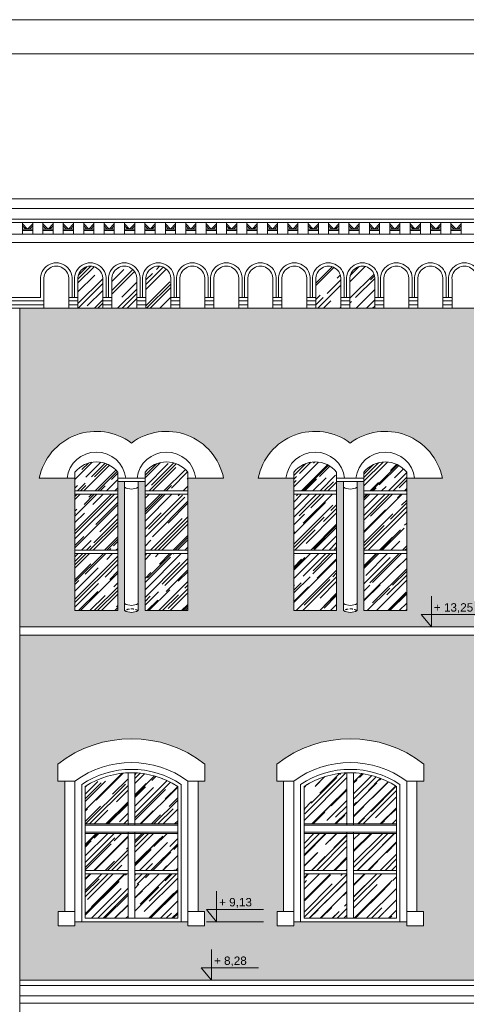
# Model space of a CAD drawing. Header units: millimetres. Extents: x -5254 to 173417, y -28809 to -6400.
# Tile 241 of 256: x 136779 to 137436, y -11815 to -10367. Entities that reach past the tile are written whole.
import ezdxf

# ---------------------------------------------------------------- set-up
doc = ezdxf.new("R2010")
doc.units = ezdxf.units.MM
doc.linetypes.add('HIDDEN', pattern=[9.525, 6.35, -3.175])
for name, color, linetype, lineweight in [('mre_cegła', 7, 'Continuous', 5), ('mre_cienka', 7, 'Continuous', 15), ('mre_cienkie', 7, 'Continuous', 9), ('mre_drewno', 7, 'Continuous', 9), ('mre_koty', 7, 'Continuous', 13), ('mre_szyby', 7, 'Continuous', 13), ('mre_tabela', 7, 'Continuous', 20)]:
    doc.layers.add(name, color=color, linetype=linetype, lineweight=lineweight)
doc.styles.add('TABELKA', font='arial.ttf')

# ---------------------------------------------------------------- blocks, each defined once
blk = doc.blocks.new('KOTA')
at = {"color": 0}
for p, q in [((0, 0), (0, 50)), ((-16.6, 20), (76.8, 20)), ((-16.6, 20), (0, 0))]:
    blk.add_line(p, q, dxfattribs=at)
at = {"color": 0, "style": 'TABELKA', "flags": 4}
blk.add_attdef('POZIOM', (1.4, 25), '', height=13.7, rotation=360, dxfattribs=at)

msp = doc.modelspace()

# ---------------------------------------------------------------- hatches: boundary and pattern name
at = {"layer": 'mre_cegła'}
h = msp.add_hatch(dxfattribs=at)
h.set_pattern_fill('AR-BRSTD', color=256, scale=0.1)
h.set_pattern_definition([(0, (131181.3596, -16286.989), (0, 6.77418), []), (90, (131181.36, -16286.989), (-10.16, 6.77418), [6.77418, -6.77418])])
h.paths.add_polyline_path([(138427.24, -11272.23), (136779.67, -11272.23), (136779.67, -11779.73), (138427.24, -11779.73)])
h.paths.add_polyline_path([(138024.24, -11461.87), (138024.24, -11486.84), (138014.24, -11486.84), (138014.24, -11678.73), (138023.74, -11678.73), (138023.74, -11699.73), (137999.24, -11699.73), (137999.24, -11693.73), (137989.14, -11693.73), (137984.24, -11693.73), (137848.24, -11693.73), (137843.24, -11693.73), (137833.24, -11693.73), (137833.24, -11699.73), (137808.74, -11699.73), (137808.74, -11678.73), (137818.24, -11678.73), (137818.24, -11486.84), (137808.24, -11486.84), (137808.24, -11461.87, -0.3438826)], flags=16)
h.paths.add_polyline_path([(137701.24, -11461.87), (137701.24, -11486.84), (137691.24, -11486.84), (137691.24, -11678.73), (137700.74, -11678.73), (137700.74, -11699.73), (137676.24, -11699.73), (137676.24, -11693.73), (137666.14, -11693.73), (137661.24, -11693.73), (137525.24, -11693.73), (137520.24, -11693.73), (137510.24, -11693.73), (137510.24, -11699.73), (137485.74, -11699.73), (137485.74, -11678.73), (137495.24, -11678.73), (137495.24, -11486.84), (137485.24, -11486.84), (137485.24, -11461.87, -0.3438826)], flags=16)
h.paths.add_polyline_path([(137984.24, -11494.73), (137984.24, -11688.73), (137848.24, -11688.73), (137848.24, -11494.73, -0.2941176)], flags=0)
h.paths.add_polyline_path([(137911.24, -11550.01), (137921.24, -11550.01), (137921.24, -11552.01), (137911.24, -11552.01)], flags=0)
h.paths.add_polyline_path([(137661.24, -11494.73), (137661.24, -11688.73), (137525.24, -11688.73), (137525.24, -11494.73, -0.2941176)], flags=0)
h.paths.add_polyline_path([(137921.24, -11562.01), (137921.24, -11564.01), (137911.24, -11564.01), (137911.24, -11562.01)], flags=0)
h.paths.add_polyline_path([(137598.24, -11552.01), (137588.24, -11552.01), (137588.24, -11550.01), (137598.24, -11550.01)], flags=0)
h.paths.add_polyline_path([(137598.24, -11562.01), (137598.24, -11564.01), (137588.24, -11564.01), (137588.24, -11562.01)], flags=0)
h.paths.add_polyline_path([(138132.24, -11461.87, -0.3438826), (138348.24, -11461.87), (138348.24, -11486.84), (138338.24, -11486.84), (138338.24, -11678.73), (138347.74, -11678.73), (138347.74, -11699.73), (138323.24, -11699.73), (138323.24, -11693.73), (138313.14, -11693.73), (138308.24, -11693.73), (138172.24, -11693.73), (138167.24, -11693.73), (138157.24, -11693.73), (138157.24, -11699.73), (138132.74, -11699.73), (138132.74, -11678.73), (138142.24, -11678.73), (138142.24, -11486.84), (138132.24, -11486.84)], flags=16)
h.paths.add_polyline_path([(138172.24, -11494.73, -0.2941176), (138308.24, -11494.73), (138308.24, -11688.73), (138172.24, -11688.73)], flags=0)
h.paths.add_polyline_path([(137373.33, -11461.87), (137373.33, -11486.84), (137363.33, -11486.84), (137363.33, -11678.73), (137372.83, -11678.73), (137372.83, -11699.73), (137348.33, -11699.73), (137348.33, -11693.73), (137338.24, -11693.73), (137333.33, -11693.73), (137197.33, -11693.73), (137192.33, -11693.73), (137182.33, -11693.73), (137182.33, -11699.73), (137157.83, -11699.73), (137157.83, -11678.73), (137167.33, -11678.73), (137167.33, -11486.84), (137157.33, -11486.84), (137157.33, -11461.87, -0.3438826)], flags=16)
h.paths.add_polyline_path([(138245.24, -11550.01), (138245.24, -11552.01), (138235.24, -11552.01), (138235.24, -11550.01)], flags=0)
h.paths.add_polyline_path([(138245.24, -11562.01), (138245.24, -11564.01), (138235.24, -11564.01), (138235.24, -11562.01)], flags=0)
h.paths.add_polyline_path([(137333.33, -11494.73), (137333.33, -11688.73), (137197.33, -11688.73), (137197.33, -11494.73, -0.2941176)], flags=0)
h.paths.add_polyline_path([(137270.33, -11550.01), (137270.33, -11552.01), (137260.33, -11552.01), (137260.33, -11550.01)], flags=0)
h.paths.add_polyline_path([(137270.33, -11562.01), (137270.33, -11564.01), (137260.33, -11564.01), (137260.33, -11562.01)], flags=0)
h.paths.add_polyline_path([(137051.6, -11461.87), (137051.6, -11486.84), (137041.6, -11486.84), (137041.6, -11678.73), (137051.1, -11678.73), (137051.1, -11699.73), (137026.6, -11699.73), (137026.6, -11693.73), (137016.51, -11693.73), (137011.6, -11693.73), (136875.6, -11693.73), (136870.6, -11693.73), (136860.6, -11693.73), (136860.6, -11699.73), (136836.1, -11699.73), (136836.1, -11678.73), (136845.6, -11678.73), (136845.6, -11486.84), (136835.6, -11486.84), (136835.6, -11461.87, -0.3438826)], flags=16)
h.paths.add_polyline_path([(137011.6, -11494.73), (137011.6, -11688.73), (136875.6, -11688.73), (136875.6, -11494.73, -0.2941176)], flags=0)
h.paths.add_polyline_path([(136948.6, -11550.01), (136948.6, -11552.01), (136938.6, -11552.01), (136938.6, -11550.01)], flags=0)
h.paths.add_polyline_path([(136948.6, -11562.01), (136948.6, -11564.01), (136938.6, -11564.01), (136938.6, -11562.01)], flags=0)
h.paths.add_polyline_path([(138427.24, -10791.56), (136779.67, -10791.56), (136779.67, -11260.23), (138427.24, -11260.23)])
h.paths.add_polyline_path([(137916.24, -10989.89, -0.552546), (138051.65, -11041.46), (137999.24, -11041.46), (137999.24, -11236.3), (137936.24, -11236.3), (137936.24, -11046.46), (137926.24, -11046.46), (137926.24, -11236.3, -0.2566287), (137906.24, -11236.3), (137906.24, -11046.46), (137896.24, -11046.46), (137896.24, -11236.3), (137833.24, -11236.3), (137833.24, -11041.46), (137780.82, -11041.46, -0.552546)], flags=16)
h.paths.add_polyline_path([(137728.65, -11041.46), (137676.24, -11041.46), (137676.24, -11236.3), (137613.24, -11236.3), (137613.24, -11046.46), (137603.24, -11046.46), (137603.24, -11236.3, -0.2566287), (137583.24, -11236.3), (137583.24, -11046.46), (137573.24, -11046.46), (137573.24, -11236.3), (137510.24, -11236.3), (137510.24, -11041.46), (137457.82, -11041.46, -0.552546), (137593.24, -10989.89, -0.552546)], flags=16)
h.paths.add_polyline_path([(138240.24, -10989.89, -0.552546), (138375.65, -11041.46), (138323.24, -11041.46), (138323.24, -11236.3), (138260.24, -11236.3), (138260.24, -11046.46), (138250.24, -11046.46), (138250.24, -11236.3, -0.2566287), (138230.24, -11236.3), (138230.24, -11046.46), (138220.24, -11046.46), (138220.24, -11236.3), (138157.24, -11236.3), (138157.24, -11041.46), (138104.82, -11041.46, -0.552546)], flags=16)
h.paths.add_polyline_path([(137400.74, -11041.46), (137348.33, -11041.46), (137348.33, -11236.3), (137285.33, -11236.3), (137285.33, -11046.46), (137275.33, -11046.46), (137275.33, -11236.3, -0.2566287), (137255.33, -11236.3), (137255.33, -11046.46), (137245.33, -11046.46), (137245.33, -11236.3), (137182.33, -11236.3), (137182.33, -11041.46), (137129.92, -11041.46, -0.552546), (137265.33, -10989.89, -0.552546)], flags=16)
h.paths.add_polyline_path([(137079.01, -11041.46), (137026.6, -11041.46), (137026.6, -11236.3), (136963.6, -11236.3), (136963.6, -11046.46), (136953.6, -11046.46), (136953.6, -11236.3, -0.2566287), (136933.6, -11236.3), (136933.6, -11046.46), (136923.6, -11046.46), (136923.6, -11236.3), (136860.6, -11236.3), (136860.6, -11041.46), (136808.19, -11041.46, -0.552546), (136943.6, -10989.89, -0.552546)], flags=16)
at = {"layer": 'mre_szyby'}
h = msp.add_hatch(dxfattribs=at)
h.set_pattern_fill('AR-RROOF', color=256, angle=45)
h.set_pattern_definition([(45, (131181.36, -16216.99), (21.552615, 57.47364), [381, -50.8, 127, -25.4]), (45, (131196.267, -16184.12), (-41.848, 5.92697), [76.2, -8.382, 152.4, -19.05]), (45, (131175.073, -16192.742), (81.36112, 105.428207), [203.2, -35.56, 101.6, -25.4])])
h.paths.add_polyline_path([(137951.43, -10749.78, 1.0958904), (137914.93, -10749.78), (137914.93, -10775.89), (137914.93, -10791.56), (137951.43, -10791.56), (137951.43, -10775.89)])
h.paths.add_polyline_path([(137901.43, -10749.78, 1.0958904), (137864.93, -10749.78), (137864.93, -10775.89), (137864.93, -10791.56), (137901.43, -10791.56), (137901.43, -10775.89)])
h.paths.add_polyline_path([(137601.43, -10749.78, 1.0958904), (137564.93, -10749.78), (137564.93, -10775.89), (137564.93, -10791.56), (137601.43, -10791.56), (137601.43, -10775.89)])
h.paths.add_polyline_path([(137651.43, -10749.78, 1.0958904), (137614.93, -10749.78), (137614.93, -10775.89), (137614.93, -10791.56), (137651.43, -10791.56), (137651.43, -10775.89)])
h.paths.add_polyline_path([(137551.43, -10749.78, 1.0958904), (137514.93, -10749.78), (137514.93, -10775.89), (137514.93, -10791.56), (137551.43, -10791.56), (137551.43, -10775.89)])
h.paths.add_polyline_path([(137301.43, -10749.78, 1.0958904), (137264.93, -10749.78), (137264.93, -10791.56), (137301.43, -10791.56), (137301.43, -10775.89)])
h.paths.add_polyline_path([(137251.43, -10749.78, 1.0958904), (137214.93, -10749.78), (137214.93, -10791.56), (137251.43, -10791.56), (137251.43, -10775.89)])
h.paths.add_polyline_path([(137001.43, -10749.78, 1.0958904), (136964.93, -10749.78), (136964.93, -10791.56), (137001.43, -10791.56), (137001.43, -10775.89)])
h.paths.add_polyline_path([(136951.43, -10749.78, 1.0958904), (136914.93, -10749.78), (136914.93, -10791.56), (136951.43, -10791.56), (136951.43, -10775.89)])
h.paths.add_polyline_path([(136901.43, -10749.78, 1.0958904), (136864.93, -10749.78), (136864.93, -10791.56), (136901.43, -10791.56), (136901.43, -10775.89)])
h = msp.add_hatch(dxfattribs=at)
h.set_pattern_fill('AR-RROOF', color=256, scale=0.7, angle=45)
h.set_pattern_definition([(45, (131181.36, -16621.968), (15.08683, 40.231547), [266.7, -35.56, 88.9, -17.78]), (45, (131191.795, -16598.96), (-29.293595, 4.14888), [53.34, -5.8674, 106.68, -13.335]), (45, (131176.959, -16604.995), (56.952784, 73.799745), [142.24, -24.892, 71.12, -17.78])])
h.paths.add_polyline_path([(138235.24, -11637.31), (138235.24, -11623.29), (138172.24, -11623.29), (138172.24, -11688.73), (138235.24, -11688.73)])
h.paths.add_polyline_path([(138308.24, -11623.29), (138245.24, -11623.29), (138245.24, -11637.31), (138245.24, -11688.73), (138308.24, -11688.73)])
h.paths.add_polyline_path([(138308.24, -11564.01), (138245.24, -11564.01), (138245.24, -11618.29), (138308.24, -11618.29)])
h.paths.add_polyline_path([(138235.24, -11564.01), (138172.24, -11564.01), (138172.24, -11618.29), (138235.24, -11618.29)])
h.paths.add_polyline_path([(138235.24, -11474.83, 0.1338619), (138172.24, -11494.73), (138172.24, -11550.01), (138235.24, -11550.01)])
h.paths.add_polyline_path([(138308.24, -11494.73, 0.1338619), (138245.24, -11474.83), (138245.24, -11550.01), (138308.24, -11550.01)])
h.paths.add_polyline_path([(137984.24, -11494.73, 0.1338619), (137921.24, -11474.83), (137921.24, -11550.01), (137984.24, -11550.01)])
h.paths.add_polyline_path([(137911.24, -11474.83, 0.1338619), (137848.24, -11494.73), (137848.24, -11550.01), (137911.24, -11550.01)])
h.paths.add_polyline_path([(137911.24, -11564.01), (137848.24, -11564.01), (137848.24, -11618.29), (137911.24, -11618.29)])
h.paths.add_polyline_path([(137984.24, -11564.01), (137921.24, -11564.01), (137921.24, -11618.29), (137984.24, -11618.29)])
h.paths.add_polyline_path([(137911.24, -11637.31), (137911.24, -11623.29), (137848.24, -11623.29), (137848.24, -11688.73), (137911.24, -11688.73)])
h.paths.add_polyline_path([(137984.24, -11623.29), (137921.24, -11623.29), (137921.24, -11637.31), (137921.24, -11688.73), (137984.24, -11688.73)])
h.paths.add_polyline_path([(137588.24, -11637.31), (137588.24, -11623.29), (137525.24, -11623.29), (137525.24, -11688.73), (137588.24, -11688.73)])
h.paths.add_polyline_path([(137588.24, -11564.01), (137525.24, -11564.01), (137525.24, -11618.29), (137588.24, -11618.29)])
h.paths.add_polyline_path([(137588.24, -11474.83, 0.1338619), (137525.24, -11494.73), (137525.24, -11550.01), (137588.24, -11550.01)])
h.paths.add_polyline_path([(137661.24, -11494.73, 0.1338619), (137598.24, -11474.83), (137598.24, -11550.01), (137661.24, -11550.01)])
h.paths.add_polyline_path([(137661.24, -11564.01), (137598.24, -11564.01), (137598.24, -11618.29), (137661.24, -11618.29)])
h.paths.add_polyline_path([(137661.24, -11623.29), (137598.24, -11623.29), (137598.24, -11637.31), (137598.24, -11688.73), (137661.24, -11688.73)])
h.paths.add_polyline_path([(137260.33, -11637.31), (137260.33, -11623.29), (137197.33, -11623.29), (137197.33, -11688.73), (137260.33, -11688.73)])
h.paths.add_polyline_path([(137260.33, -11564.01), (137197.33, -11564.01), (137197.33, -11618.29), (137260.33, -11618.29)])
h.paths.add_polyline_path([(137260.33, -11474.83, 0.1338619), (137197.33, -11494.73), (137197.33, -11550.01), (137260.33, -11550.01)])
h.paths.add_polyline_path([(137333.33, -11494.73, 0.1338619), (137270.33, -11474.83), (137270.33, -11550.01), (137333.33, -11550.01)])
h.paths.add_polyline_path([(137333.33, -11564.01), (137270.33, -11564.01), (137270.33, -11618.29), (137333.33, -11618.29)])
h.paths.add_polyline_path([(137333.33, -11623.29), (137270.33, -11623.29), (137270.33, -11637.31), (137270.33, -11688.73), (137333.33, -11688.73)])
h.paths.add_polyline_path([(137011.6, -11494.73, 0.1338619), (136948.6, -11474.83), (136948.6, -11550.01), (137011.6, -11550.01)])
h.paths.add_polyline_path([(136938.6, -11474.83, 0.1338619), (136875.6, -11494.73), (136875.6, -11550.01), (136938.6, -11550.01)])
h.paths.add_polyline_path([(136938.6, -11564.01), (136875.6, -11564.01), (136875.6, -11618.29), (136938.6, -11618.29)])
h.paths.add_polyline_path([(137011.6, -11564.01), (136948.6, -11564.01), (136948.6, -11618.29), (137011.6, -11618.29)])
h.paths.add_polyline_path([(136938.6, -11623.29), (136875.6, -11623.29), (136875.6, -11688.73), (136938.6, -11688.73), (136938.6, -11637.31)])
h.paths.add_polyline_path([(137011.6, -11623.29), (136948.6, -11623.29), (136948.6, -11637.31), (136948.6, -11688.73), (137011.6, -11688.73)])
h.paths.add_polyline_path([(136507.4, -11474.83, 0.1338619), (136444.4, -11494.73), (136444.4, -11550.01), (136507.4, -11550.01)])
h.paths.add_polyline_path([(136580.4, -11494.73, 0.1338619), (136517.4, -11474.83), (136517.4, -11550.01), (136580.4, -11550.01)])
h.paths.add_polyline_path([(136507.4, -11564.01), (136444.4, -11564.01), (136444.4, -11618.29), (136507.4, -11618.29)])
h.paths.add_polyline_path([(136580.4, -11564.01), (136517.4, -11564.01), (136517.4, -11618.29), (136580.4, -11618.29)])
h.paths.add_polyline_path([(136507.4, -11637.31), (136507.4, -11623.29), (136444.4, -11623.29), (136444.4, -11688.73), (136507.4, -11688.73)])
h.paths.add_polyline_path([(136580.4, -11623.29), (136517.4, -11623.29), (136517.4, -11637.31), (136517.4, -11688.73), (136580.4, -11688.73)])
h.paths.add_polyline_path([(136247.09, -11623.29), (136184.09, -11623.29), (136184.09, -11637.31), (136184.09, -11688.73), (136247.09, -11688.73)])
h.paths.add_polyline_path([(136174.09, -11637.31), (136174.09, -11623.29), (136111.09, -11623.29), (136111.09, -11688.73), (136174.09, -11688.73)])
h.paths.add_polyline_path([(136174.09, -11564.01), (136111.09, -11564.01), (136111.09, -11618.29), (136174.09, -11618.29)])
h.paths.add_polyline_path([(136247.09, -11564.01), (136184.09, -11564.01), (136184.09, -11618.29), (136247.09, -11618.29)])
h.paths.add_polyline_path([(136247.09, -11494.73, 0.1338619), (136184.09, -11474.83), (136184.09, -11550.01), (136247.09, -11550.01)])
h.paths.add_polyline_path([(136174.09, -11474.83, 0.1338619), (136111.09, -11494.73), (136111.09, -11550.01), (136174.09, -11550.01)])
h.paths.add_polyline_path([(135845.45, -11474.83, 0.1338619), (135782.45, -11494.73), (135782.45, -11550.01), (135845.45, -11550.01)])
h.paths.add_polyline_path([(135918.45, -11494.73, 0.1338619), (135855.45, -11474.83), (135855.45, -11550.01), (135918.45, -11550.01)])
h.paths.add_polyline_path([(135845.45, -11564.01), (135782.45, -11564.01), (135782.45, -11618.29), (135845.45, -11618.29)])
h.paths.add_polyline_path([(135918.45, -11564.01), (135855.45, -11564.01), (135855.45, -11618.29), (135918.45, -11618.29)])
h.paths.add_polyline_path([(135845.45, -11637.31), (135845.45, -11623.29), (135782.45, -11623.29), (135782.45, -11688.73), (135845.45, -11688.73)])
h.paths.add_polyline_path([(135918.45, -11623.29), (135855.45, -11623.29), (135855.45, -11637.31), (135855.45, -11688.73), (135918.45, -11688.73)])
h.paths.add_polyline_path([(135830.45, -11065.17), (135767.45, -11065.17), (135767.45, -11147.47), (135830.45, -11147.47)])
h.paths.add_polyline_path([(135830.45, -11152.47), (135767.45, -11152.47), (135767.45, -11236.3), (135830.45, -11236.3)])
h.paths.add_polyline_path([(135830.45, -11032.66, 0.4761905), (135767.45, -11032.66), (135767.45, -11060.17), (135830.45, -11060.17)])
h.paths.add_polyline_path([(135933.45, -11032.66, 0.4761905), (135870.45, -11032.66), (135870.45, -11060.17), (135933.45, -11060.17)])
h.paths.add_polyline_path([(135933.45, -11065.17), (135870.45, -11065.17), (135870.45, -11147.47), (135933.45, -11147.47)])
h.paths.add_polyline_path([(135933.45, -11152.47), (135870.45, -11152.47), (135870.45, -11236.3), (135933.45, -11236.3)])
h.paths.add_polyline_path([(136159.09, -11065.17), (136096.09, -11065.17), (136096.09, -11147.47), (136159.09, -11147.47)])
h.paths.add_polyline_path([(136159.09, -11152.47), (136096.09, -11152.47), (136096.09, -11236.3), (136159.09, -11236.3)])
h.paths.add_polyline_path([(136159.09, -11032.66, 0.4761905), (136096.09, -11032.66), (136096.09, -11060.17), (136159.09, -11060.17)])
h.paths.add_polyline_path([(136262.09, -11032.66, 0.4761905), (136199.09, -11032.66), (136199.09, -11060.17), (136262.09, -11060.17)])
h.paths.add_polyline_path([(136262.09, -11065.17), (136199.09, -11065.17), (136199.09, -11147.47), (136262.09, -11147.47)])
h.paths.add_polyline_path([(136262.09, -11152.47), (136199.09, -11152.47), (136199.09, -11236.3), (136262.09, -11236.3)])
h.paths.add_polyline_path([(136595.4, -11065.17), (136532.4, -11065.17), (136532.4, -11147.47), (136595.4, -11147.47)])
h.paths.add_polyline_path([(136492.4, -11065.17), (136429.4, -11065.17), (136429.4, -11147.47), (136492.4, -11147.47)])
h.paths.add_polyline_path([(136492.4, -11152.47), (136429.4, -11152.47), (136429.4, -11236.3), (136492.4, -11236.3)])
h.paths.add_polyline_path([(136595.4, -11152.47), (136532.4, -11152.47), (136532.4, -11236.3), (136595.4, -11236.3)])
h.paths.add_polyline_path([(136595.4, -11032.66, 0.4761905), (136532.4, -11032.66), (136532.4, -11060.17), (136595.4, -11060.17)])
h.paths.add_polyline_path([(136492.4, -11032.66, 0.4761905), (136429.4, -11032.66), (136429.4, -11060.17), (136492.4, -11060.17)])
h.paths.add_polyline_path([(137026.6, -11032.66, 0.4761905), (136963.6, -11032.66), (136963.6, -11060.17), (137026.6, -11060.17)])
h.paths.add_polyline_path([(136923.6, -11032.66, 0.4761905), (136860.6, -11032.66), (136860.6, -11060.17), (136923.6, -11060.17)])
h.paths.add_polyline_path([(136923.6, -11065.17), (136860.6, -11065.17), (136860.6, -11147.47), (136923.6, -11147.47)])
h.paths.add_polyline_path([(136923.6, -11152.47), (136860.6, -11152.47), (136860.6, -11236.3), (136923.6, -11236.3)])
h.paths.add_polyline_path([(137026.6, -11152.47), (136963.6, -11152.47), (136963.6, -11236.3), (137026.6, -11236.3)])
h.paths.add_polyline_path([(137026.6, -11065.17), (136963.6, -11065.17), (136963.6, -11147.47), (137026.6, -11147.47)])
h.paths.add_polyline_path([(137245.33, -11032.66, 0.4761905), (137182.33, -11032.66), (137182.33, -11060.17), (137245.33, -11060.17)])
h.paths.add_polyline_path([(137245.33, -11065.17), (137182.33, -11065.17), (137182.33, -11147.47), (137245.33, -11147.47)])
h.paths.add_polyline_path([(137245.33, -11152.47), (137182.33, -11152.47), (137182.33, -11236.3), (137245.33, -11236.3)])
h.paths.add_polyline_path([(137348.33, -11152.47), (137285.33, -11152.47), (137285.33, -11236.3), (137348.33, -11236.3)])
h.paths.add_polyline_path([(137348.33, -11065.17), (137285.33, -11065.17), (137285.33, -11147.47), (137348.33, -11147.47)])
h.paths.add_polyline_path([(137348.33, -11032.66, 0.4761905), (137285.33, -11032.66), (137285.33, -11060.17), (137348.33, -11060.17)])
h.paths.add_polyline_path([(137573.24, -11032.66, 0.4761905), (137510.24, -11032.66), (137510.24, -11060.17), (137573.24, -11060.17)])
h.paths.add_polyline_path([(137573.24, -11065.17), (137510.24, -11065.17), (137510.24, -11147.47), (137573.24, -11147.47)])
h.paths.add_polyline_path([(137573.24, -11152.47), (137510.24, -11152.47), (137510.24, -11236.3), (137573.24, -11236.3)])
h.paths.add_polyline_path([(137676.24, -11152.47), (137613.24, -11152.47), (137613.24, -11236.3), (137676.24, -11236.3)])
h.paths.add_polyline_path([(137676.24, -11065.17), (137613.24, -11065.17), (137613.24, -11147.47), (137676.24, -11147.47)])
h.paths.add_polyline_path([(137676.24, -11032.66, 0.4761905), (137613.24, -11032.66), (137613.24, -11060.17), (137676.24, -11060.17)])
h.paths.add_polyline_path([(137896.24, -11032.66, 0.4761905), (137833.24, -11032.66), (137833.24, -11060.17), (137896.24, -11060.17)])
h.paths.add_polyline_path([(137896.24, -11065.17), (137833.24, -11065.17), (137833.24, -11147.47), (137896.24, -11147.47)])
h.paths.add_polyline_path([(137896.24, -11152.47), (137833.24, -11152.47), (137833.24, -11236.3), (137896.24, -11236.3)])
h.paths.add_polyline_path([(137999.24, -11152.47), (137936.24, -11152.47), (137936.24, -11236.3), (137999.24, -11236.3)])
h.paths.add_polyline_path([(137999.24, -11065.17), (137936.24, -11065.17), (137936.24, -11147.47), (137999.24, -11147.47)])
h.paths.add_polyline_path([(137999.24, -11032.66, 0.4761905), (137936.24, -11032.66), (137936.24, -11060.17), (137999.24, -11060.17)])
h.paths.add_polyline_path([(138220.24, -11032.66, 0.4761905), (138157.24, -11032.66), (138157.24, -11060.17), (138220.24, -11060.17)])
h.paths.add_polyline_path([(138220.24, -11065.17), (138157.24, -11065.17), (138157.24, -11147.47), (138220.24, -11147.47)])
h.paths.add_polyline_path([(138220.24, -11152.47), (138157.24, -11152.47), (138157.24, -11236.3), (138220.24, -11236.3)])
h.paths.add_polyline_path([(138323.24, -11152.47), (138260.24, -11152.47), (138260.24, -11236.3), (138323.24, -11236.3)])
h.paths.add_polyline_path([(138323.24, -11065.17), (138260.24, -11065.17), (138260.24, -11147.47), (138323.24, -11147.47)])
h.paths.add_polyline_path([(138323.24, -11032.66, 0.4761905), (138260.24, -11032.66), (138260.24, -11060.17), (138323.24, -11060.17)])

# ---------------------------------------------------------------- linework, layer by layer
at = {"layer": 'mre_cienka'}
for points in [[(135593.45, -10630.78), (141728.3, -10630.78)], [(135593.45, -10644.78), (141728.3, -10644.78)], [(136779.67, -12594.18), (136779.67, -10791.56)]]:
    msp.add_lwpolyline(points, dxfattribs=at)
at = {"layer": 'mre_cienkie'}
msp.add_line((137137.87, -11693.73), (137053.85, -11693.73), dxfattribs=at)
for points in [[(141728.3, -10644.78), (135593.45, -10644.78)], [(141728.3, -10660.78), (135593.45, -10660.78)], [(141728.3, -10665.78), (135593.45, -10665.78)], [(136783.45, -10682.78), (136783.45, -10665.78)], [(136783.45, -10667.78), (136790.95, -10675.28)], [(136798.45, -10667.78), (136790.95, -10675.28)], [(136798.45, -10682.78), (136798.45, -10665.78)], [(136813.45, -10682.78), (136813.45, -10665.78)], [(136813.45, -10667.78), (136820.95, -10675.28)], [(136828.45, -10667.78), (136820.95, -10675.28)], [(136828.45, -10682.78), (136828.45, -10665.78)], [(136843.45, -10682.78), (136843.45, -10665.78)], [(136843.45, -10667.78), (136850.95, -10675.28)], [(136858.45, -10667.78), (136850.95, -10675.28)], [(136858.45, -10682.78), (136858.45, -10665.78)], [(136873.45, -10682.78), (136873.45, -10665.78)], [(136873.45, -10667.78), (136880.95, -10675.28)], [(136888.45, -10667.78), (136880.95, -10675.28)], [(136888.45, -10682.78), (136888.45, -10665.78)], [(136903.45, -10682.78), (136903.45, -10665.78)], [(136903.45, -10667.78), (136910.95, -10675.28)], [(136918.45, -10667.78), (136910.95, -10675.28)], [(136918.45, -10682.78), (136918.45, -10665.78)], [(136933.45, -10682.78), (136933.45, -10665.78)], [(136933.45, -10667.78), (136940.95, -10675.28)], [(136948.45, -10667.78), (136940.95, -10675.28)], [(136948.45, -10682.78), (136948.45, -10665.78)], [(136963.45, -10682.78), (136963.45, -10665.78)], [(136963.45, -10667.78), (136970.95, -10675.28)], [(136978.45, -10667.78), (136970.95, -10675.28)], [(136978.45, -10682.78), (136978.45, -10665.78)], [(136993.45, -10682.78), (136993.45, -10665.78)], [(136993.45, -10667.78), (137000.95, -10675.28)], [(137008.45, -10667.78), (137000.95, -10675.28)], [(137008.45, -10682.78), (137008.45, -10665.78)], [(137023.45, -10682.78), (137023.45, -10665.78)], [(137023.45, -10667.78), (137030.95, -10675.28)], [(137038.45, -10667.78), (137030.95, -10675.28)], [(137038.45, -10682.78), (137038.45, -10665.78)], [(137053.45, -10682.78), (137053.45, -10665.78)], [(137053.45, -10667.78), (137060.95, -10675.28)], [(137068.45, -10667.78), (137060.95, -10675.28)], [(137068.45, -10682.78), (137068.45, -10665.78)], [(137083.45, -10682.78), (137083.45, -10665.78)], [(137083.45, -10667.78), (137090.95, -10675.28)], [(137098.45, -10667.78), (137090.95, -10675.28)], [(137098.45, -10682.78), (137098.45, -10665.78)], [(137113.45, -10682.78), (137113.45, -10665.78)], [(137113.45, -10667.78), (137120.95, -10675.28)], [(137128.45, -10667.78), (137120.95, -10675.28)], [(137128.45, -10682.78), (137128.45, -10665.78)], [(137143.45, -10682.78), (137143.45, -10665.78)], [(137143.45, -10667.78), (137150.95, -10675.28)], [(137158.45, -10667.78), (137150.95, -10675.28)], [(137158.45, -10682.78), (137158.45, -10665.78)], [(137173.45, -10682.78), (137173.45, -10665.78)], [(137173.45, -10667.78), (137180.95, -10675.28)], [(137188.45, -10667.78), (137180.95, -10675.28)], [(137188.45, -10682.78), (137188.45, -10665.78)], [(137203.45, -10682.78), (137203.45, -10665.78)], [(137203.45, -10667.78), (137210.95, -10675.28)], [(137218.45, -10667.78), (137210.95, -10675.28)], [(137218.45, -10682.78), (137218.45, -10665.78)], [(137233.45, -10682.78), (137233.45, -10665.78)], [(137233.45, -10667.78), (137240.95, -10675.28)], [(137248.45, -10667.78), (137240.95, -10675.28)], [(137248.45, -10682.78), (137248.45, -10665.78)], [(137263.45, -10682.78), (137263.45, -10665.78)], [(137263.45, -10667.78), (137270.95, -10675.28)], [(137278.45, -10667.78), (137270.95, -10675.28)], [(137278.45, -10682.78), (137278.45, -10665.78)], [(137293.45, -10682.78), (137293.45, -10665.78)], [(137293.45, -10667.78), (137300.95, -10675.28)], [(137308.45, -10667.78), (137300.95, -10675.28)], [(137308.45, -10682.78), (137308.45, -10665.78)], [(137323.45, -10682.78), (137323.45, -10665.78)], [(137323.45, -10667.78), (137330.95, -10675.28)], [(137338.45, -10667.78), (137330.95, -10675.28)], [(137338.45, -10682.78), (137338.45, -10665.78)], [(137353.45, -10682.78), (137353.45, -10665.78)], [(137353.45, -10667.78), (137360.95, -10675.28)], [(137368.45, -10667.78), (137360.95, -10675.28)], [(137368.45, -10682.78), (137368.45, -10665.78)], [(137383.45, -10682.78), (137383.45, -10665.78)], [(137383.45, -10667.78), (137390.95, -10675.28)], [(137398.45, -10667.78), (137390.95, -10675.28)], [(137398.45, -10682.78), (137398.45, -10665.78)], [(137413.45, -10682.78), (137413.45, -10665.78)], [(137413.45, -10667.78), (137420.95, -10675.28)], [(137428.45, -10667.78), (137420.95, -10675.28)], [(137428.45, -10682.78), (137428.45, -10665.78)], [(141728.3, -10682.78), (135588.45, -10682.78)], [(136783.45, -10670.61), (136788.12, -10675.28)], [(136790.95, -10675.28), (136783.45, -10675.28)], [(136790.95, -10677.28), (136783.45, -10677.28)], [(136790.95, -10675.28), (136798.45, -10675.28)], [(136790.95, -10677.28), (136798.45, -10677.28)], [(136798.45, -10670.61), (136793.78, -10675.28)], [(136813.45, -10670.61), (136818.12, -10675.28)], [(136820.95, -10675.28), (136813.45, -10675.28)], [(136820.95, -10677.28), (136813.45, -10677.28)], [(136820.95, -10675.28), (136828.45, -10675.28)], [(136820.95, -10677.28), (136828.45, -10677.28)], [(136828.45, -10670.61), (136823.78, -10675.28)], [(136843.45, -10670.61), (136848.12, -10675.28)], [(136850.95, -10675.28), (136843.45, -10675.28)], [(136850.95, -10677.28), (136843.45, -10677.28)], [(136850.95, -10675.28), (136858.45, -10675.28)], [(136850.95, -10677.28), (136858.45, -10677.28)], [(136858.45, -10670.61), (136853.78, -10675.28)], [(136873.45, -10670.61), (136878.12, -10675.28)], [(136880.95, -10675.28), (136873.45, -10675.28)], [(136880.95, -10677.28), (136873.45, -10677.28)], [(136880.95, -10675.28), (136888.45, -10675.28)], [(136880.95, -10677.28), (136888.45, -10677.28)], [(136888.45, -10670.61), (136883.78, -10675.28)], [(136903.45, -10670.61), (136908.12, -10675.28)], [(136910.95, -10675.28), (136903.45, -10675.28)], [(136910.95, -10677.28), (136903.45, -10677.28)], [(136910.95, -10675.28), (136918.45, -10675.28)], [(136910.95, -10677.28), (136918.45, -10677.28)], [(136918.45, -10670.61), (136913.78, -10675.28)], [(136933.45, -10670.61), (136938.12, -10675.28)], [(136940.95, -10675.28), (136933.45, -10675.28)], [(136940.95, -10677.28), (136933.45, -10677.28)], [(136940.95, -10675.28), (136948.45, -10675.28)], [(136940.95, -10677.28), (136948.45, -10677.28)], [(136948.45, -10670.61), (136943.78, -10675.28)], [(136963.45, -10670.61), (136968.12, -10675.28)], [(136970.95, -10675.28), (136963.45, -10675.28)], [(136970.95, -10677.28), (136963.45, -10677.28)], [(136970.95, -10675.28), (136978.45, -10675.28)], [(136970.95, -10677.28), (136978.45, -10677.28)], [(136978.45, -10670.61), (136973.78, -10675.28)], [(136993.45, -10670.61), (136998.12, -10675.28)], [(137000.95, -10675.28), (136993.45, -10675.28)], [(137000.95, -10677.28), (136993.45, -10677.28)], [(137000.95, -10675.28), (137008.45, -10675.28)], [(137000.95, -10677.28), (137008.45, -10677.28)], [(137008.45, -10670.61), (137003.78, -10675.28)], [(137023.45, -10670.61), (137028.12, -10675.28)], [(137030.95, -10675.28), (137023.45, -10675.28)], [(137030.95, -10677.28), (137023.45, -10677.28)], [(137030.95, -10675.28), (137038.45, -10675.28)], [(137030.95, -10677.28), (137038.45, -10677.28)], [(137038.45, -10670.61), (137033.78, -10675.28)], [(137053.45, -10670.61), (137058.12, -10675.28)], [(137060.95, -10675.28), (137053.45, -10675.28)], [(137060.95, -10677.28), (137053.45, -10677.28)], [(137060.95, -10675.28), (137068.45, -10675.28)], [(137060.95, -10677.28), (137068.45, -10677.28)], [(137068.45, -10670.61), (137063.78, -10675.28)], [(137083.45, -10670.61), (137088.12, -10675.28)], [(137090.95, -10675.28), (137083.45, -10675.28)], [(137090.95, -10677.28), (137083.45, -10677.28)], [(137090.95, -10675.28), (137098.45, -10675.28)], [(137090.95, -10677.28), (137098.45, -10677.28)], [(137098.45, -10670.61), (137093.78, -10675.28)], [(137113.45, -10670.61), (137118.12, -10675.28)], [(137120.95, -10675.28), (137113.45, -10675.28)], [(137120.95, -10677.28), (137113.45, -10677.28)], [(137120.95, -10675.28), (137128.45, -10675.28)], [(137120.95, -10677.28), (137128.45, -10677.28)], [(137128.45, -10670.61), (137123.78, -10675.28)], [(137143.45, -10670.61), (137148.12, -10675.28)], [(137150.95, -10675.28), (137143.45, -10675.28)], [(137150.95, -10677.28), (137143.45, -10677.28)], [(137150.95, -10675.28), (137158.45, -10675.28)], [(137150.95, -10677.28), (137158.45, -10677.28)], [(137158.45, -10670.61), (137153.78, -10675.28)], [(137173.45, -10670.61), (137178.12, -10675.28)], [(137180.95, -10675.28), (137173.45, -10675.28)], [(137180.95, -10677.28), (137173.45, -10677.28)], [(137180.95, -10675.28), (137188.45, -10675.28)], [(137180.95, -10677.28), (137188.45, -10677.28)], [(137188.45, -10670.61), (137183.78, -10675.28)], [(137203.45, -10670.61), (137208.12, -10675.28)], [(137210.95, -10675.28), (137203.45, -10675.28)], [(137210.95, -10677.28), (137203.45, -10677.28)], [(137210.95, -10675.28), (137218.45, -10675.28)], [(137210.95, -10677.28), (137218.45, -10677.28)], [(137218.45, -10670.61), (137213.78, -10675.28)], [(137233.45, -10670.61), (137238.12, -10675.28)], [(137240.95, -10675.28), (137233.45, -10675.28)], [(137240.95, -10677.28), (137233.45, -10677.28)], [(137240.95, -10675.28), (137248.45, -10675.28)], [(137240.95, -10677.28), (137248.45, -10677.28)], [(137248.45, -10670.61), (137243.78, -10675.28)], [(137263.45, -10670.61), (137268.12, -10675.28)], [(137270.95, -10675.28), (137263.45, -10675.28)], [(137270.95, -10677.28), (137263.45, -10677.28)], [(137270.95, -10675.28), (137278.45, -10675.28)], [(137270.95, -10677.28), (137278.45, -10677.28)], [(137278.45, -10670.61), (137273.78, -10675.28)], [(137293.45, -10670.61), (137298.12, -10675.28)], [(137300.95, -10675.28), (137293.45, -10675.28)], [(137300.95, -10677.28), (137293.45, -10677.28)], [(137300.95, -10675.28), (137308.45, -10675.28)], [(137300.95, -10677.28), (137308.45, -10677.28)], [(137308.45, -10670.61), (137303.78, -10675.28)], [(137323.45, -10670.61), (137328.12, -10675.28)], [(137330.95, -10675.28), (137323.45, -10675.28)], [(137330.95, -10677.28), (137323.45, -10677.28)], [(137330.95, -10675.28), (137338.45, -10675.28)], [(137330.95, -10677.28), (137338.45, -10677.28)], [(137338.45, -10670.61), (137333.78, -10675.28)], [(137353.45, -10670.61), (137358.12, -10675.28)], [(137360.95, -10675.28), (137353.45, -10675.28)], [(137360.95, -10677.28), (137353.45, -10677.28)], [(137360.95, -10675.28), (137368.45, -10675.28)], [(137360.95, -10677.28), (137368.45, -10677.28)], [(137368.45, -10670.61), (137363.78, -10675.28)], [(137383.45, -10670.61), (137388.12, -10675.28)], [(137390.95, -10675.28), (137383.45, -10675.28)], [(137390.95, -10677.28), (137383.45, -10677.28)], [(137390.95, -10675.28), (137398.45, -10675.28)], [(137390.95, -10677.28), (137398.45, -10677.28)], [(137398.45, -10670.61), (137393.78, -10675.28)], [(137413.45, -10670.61), (137418.12, -10675.28)], [(137420.95, -10675.28), (137413.45, -10675.28)], [(137420.95, -10677.28), (137413.45, -10677.28)], [(137420.95, -10675.28), (137428.45, -10675.28)], [(137420.95, -10677.28), (137428.45, -10677.28)], [(137428.45, -10670.61), (137423.78, -10675.28)], [(141728.3, -10694.78), (135593.45, -10694.78)], [(136809.93, -10749.78), (136809.93, -10775.89)], [(136814.93, -10749.78), (136814.93, -10775.89)], [(136851.43, -10749.78), (136851.43, -10775.89)], [(136856.43, -10749.78), (136856.43, -10775.89)], [(136859.93, -10749.78), (136859.93, -10775.89)], [(136864.93, -10749.78), (136864.93, -10791.56)], [(136901.43, -10749.78), (136901.43, -10775.89)], [(136906.43, -10749.78), (136906.43, -10775.89)], [(136909.93, -10749.78), (136909.93, -10775.89)], [(136914.93, -10749.78), (136914.93, -10791.56)], [(136951.43, -10749.78), (136951.43, -10775.89)], [(136956.43, -10749.78), (136956.43, -10775.89)], [(136959.93, -10749.78), (136959.93, -10775.89)], [(136964.93, -10749.78), (136964.93, -10791.56)], [(137001.43, -10749.78), (137001.43, -10775.89)], [(137006.43, -10749.78), (137006.43, -10775.89)], [(137009.93, -10749.78), (137009.93, -10775.89)], [(137014.93, -10749.78), (137014.93, -10791.56)], [(137051.43, -10749.78), (137051.43, -10775.89)], [(137056.43, -10749.78), (137056.43, -10775.89)], [(137059.93, -10749.78), (137059.93, -10775.89)], [(137064.93, -10749.78), (137064.93, -10791.56)], [(137101.43, -10749.78), (137101.43, -10775.89)], [(137106.43, -10749.78), (137106.43, -10775.89)], [(137109.93, -10749.78), (137109.93, -10775.89)], [(137114.93, -10749.78), (137114.93, -10791.56)], [(137151.43, -10749.78), (137151.43, -10775.89)], [(137156.43, -10749.78), (137156.43, -10775.89)], [(137159.93, -10749.78), (137159.93, -10775.89)], [(137164.93, -10749.78), (137164.93, -10791.56)], [(137201.43, -10749.78), (137201.43, -10775.89)], [(137206.43, -10749.78), (137206.43, -10775.89)], [(137209.93, -10749.78), (137209.93, -10775.89)], [(137214.93, -10749.78), (137214.93, -10791.56)], [(137251.43, -10749.78), (137251.43, -10775.89)], [(137256.43, -10749.78), (137256.43, -10775.89)], [(137259.93, -10749.78), (137259.93, -10775.89)], [(137264.93, -10749.78), (137264.93, -10791.56)], [(137301.43, -10749.78), (137301.43, -10775.89)], [(137306.43, -10749.78), (137306.43, -10775.89)], [(137309.93, -10749.78), (137309.93, -10775.89)], [(137314.93, -10749.78), (137314.93, -10791.56)], [(137351.43, -10749.78), (137351.43, -10775.89)], [(137356.43, -10749.78), (137356.43, -10775.89)], [(137359.93, -10749.78), (137359.93, -10775.89)], [(137364.93, -10749.78), (137364.93, -10775.89)], [(137401.43, -10749.78), (137401.43, -10775.89)], [(137406.43, -10749.78), (137406.43, -10775.89)], [(137409.93, -10749.78), (137409.93, -10775.89)], [(137414.93, -10749.78), (137414.93, -10775.89)], [(136722.74, -10775.89), (136809.93, -10775.89)], [(136722.74, -10780.89), (136814.93, -10780.89)], [(136814.93, -10775.89), (136814.93, -10791.56)], [(136851.43, -10775.89), (136851.43, -10791.56)], [(136856.43, -10775.89), (136851.43, -10775.89)], [(136851.43, -10780.89), (136864.93, -10780.89)], [(136856.43, -10775.89), (136864.93, -10775.89)], [(136901.43, -10775.89), (136901.43, -10791.56)], [(136906.43, -10775.89), (136901.43, -10775.89)], [(136901.43, -10780.89), (136914.93, -10780.89)], [(136906.43, -10775.89), (136909.93, -10775.89)], [(136909.93, -10775.89), (136914.93, -10775.89)], [(136951.43, -10775.89), (136951.43, -10791.56)], [(136956.43, -10775.89), (136951.43, -10775.89)], [(136951.43, -10780.89), (136964.93, -10780.89)], [(136956.43, -10775.89), (136959.93, -10775.89)], [(136959.93, -10775.89), (136964.93, -10775.89)], [(137001.43, -10775.89), (137001.43, -10791.56)], [(137006.43, -10775.89), (137001.43, -10775.89)], [(137001.43, -10780.89), (137014.93, -10780.89)], [(137006.43, -10775.89), (137009.93, -10775.89)], [(137009.93, -10775.89), (137014.93, -10775.89)], [(137051.43, -10775.89), (137051.43, -10791.56)], [(137056.43, -10775.89), (137051.43, -10775.89)], [(137051.43, -10780.89), (137064.93, -10780.89)], [(137056.43, -10775.89), (137059.93, -10775.89)], [(137059.93, -10775.89), (137064.93, -10775.89)], [(137101.43, -10775.89), (137101.43, -10791.56)], [(137106.43, -10775.89), (137101.43, -10775.89)], [(137101.43, -10780.89), (137114.93, -10780.89)], [(137106.43, -10775.89), (137109.93, -10775.89)], [(137109.93, -10775.89), (137114.93, -10775.89)], [(137151.43, -10775.89), (137151.43, -10791.56)], [(137156.43, -10775.89), (137151.43, -10775.89)], [(137151.43, -10780.89), (137164.93, -10780.89)], [(137156.43, -10775.89), (137159.93, -10775.89)], [(137159.93, -10775.89), (137164.93, -10775.89)], [(137201.43, -10775.89), (137201.43, -10791.56)], [(137206.43, -10775.89), (137201.43, -10775.89)], [(137201.43, -10780.89), (137214.93, -10780.89)], [(137206.43, -10775.89), (137209.93, -10775.89)], [(137209.93, -10775.89), (137214.93, -10775.89)], [(137251.43, -10775.89), (137251.43, -10791.56)], [(137256.43, -10775.89), (137251.43, -10775.89)], [(137251.43, -10780.89), (137264.93, -10780.89)], [(137256.43, -10775.89), (137259.93, -10775.89)], [(137259.93, -10775.89), (137264.93, -10775.89)], [(137301.43, -10775.89), (137301.43, -10791.56)], [(137306.43, -10775.89), (137301.43, -10775.89)], [(137301.43, -10780.89), (137314.93, -10780.89)], [(137306.43, -10775.89), (137309.93, -10775.89)], [(137309.93, -10775.89), (137314.93, -10775.89)], [(137351.43, -10775.89), (137351.43, -10791.56)], [(137356.43, -10775.89), (137351.43, -10775.89)], [(137351.43, -10791.56), (137364.93, -10791.56), (137364.93, -10775.89)], [(137351.43, -10780.89), (137364.93, -10780.89)], [(137356.43, -10775.89), (137359.93, -10775.89)], [(137359.93, -10775.89), (137364.93, -10775.89)], [(137401.43, -10775.89), (137401.43, -10791.56)], [(137406.43, -10775.89), (137401.43, -10775.89)], [(137401.43, -10791.56), (137414.93, -10791.56), (137414.93, -10775.89)], [(137401.43, -10780.89), (137414.93, -10780.89)], [(137406.43, -10775.89), (137409.93, -10775.89)], [(137409.93, -10775.89), (137414.93, -10775.89)], [(141850.3, -10791.56), (135443.45, -10791.56)], [(136722.74, -10786.56), (136814.93, -10786.56)], [(136722.74, -10791.56), (136814.93, -10791.56)], [(136851.43, -10786.56), (136864.93, -10786.56)], [(136851.43, -10791.56), (136864.93, -10791.56)], [(136901.43, -10786.56), (136914.93, -10786.56)], [(136901.43, -10791.56), (136906.43, -10791.56), (136914.93, -10791.56)], [(136951.43, -10786.56), (136964.93, -10786.56)], [(136951.43, -10791.56), (136964.93, -10791.56)], [(137001.43, -10786.56), (137014.93, -10786.56)], [(137001.43, -10791.56), (137014.93, -10791.56)], [(137051.43, -10786.56), (137064.93, -10786.56)], [(137051.43, -10791.56), (137064.93, -10791.56)], [(137101.43, -10786.56), (137114.93, -10786.56)], [(137101.43, -10791.56), (137114.93, -10791.56)], [(137151.43, -10786.56), (137164.93, -10786.56)], [(137151.43, -10791.56), (137164.93, -10791.56)], [(137201.43, -10786.56), (137214.93, -10786.56)], [(137201.43, -10791.56), (137214.93, -10791.56)], [(137251.43, -10786.56), (137264.93, -10786.56)], [(137251.43, -10791.56), (137264.93, -10791.56)], [(137301.43, -10786.56), (137314.93, -10786.56)], [(137301.43, -10791.56), (137314.93, -10791.56)], [(137351.43, -10786.56), (137364.93, -10786.56)], [(137401.43, -10786.56), (137414.93, -10786.56)], [(136860.6, -11041.46), (136808.19, -11041.46)], [(136923.6, -11041.46), (136963.6, -11041.46)], [(136923.6, -11046.46), (136963.6, -11046.46)], [(136933.6, -11236.3), (136933.6, -11046.46)], [(136953.6, -11236.3), (136953.6, -11046.46)], [(137026.6, -11041.46), (137079.01, -11041.46)], [(137182.33, -11041.46), (137129.92, -11041.46)], [(137245.33, -11041.46), (137285.33, -11041.46)], [(137245.33, -11046.46), (137285.33, -11046.46)], [(137255.33, -11236.3), (137255.33, -11046.46)], [(137275.33, -11236.3), (137275.33, -11046.46)], [(137348.33, -11041.46), (137400.74, -11041.46)], [(140622.8, -11260.23), (136779.67, -11260.23)], [(140622.8, -11272.23), (136779.67, -11272.23)], [(136835.6, -11486.84), (136835.6, -11461.87)], [(137051.6, -11486.84), (137051.6, -11461.87)], [(137157.33, -11486.84), (137157.33, -11461.87)], [(137373.33, -11486.84), (137373.33, -11461.87)], [(136860.6, -11486.84), (136835.6, -11486.84)], [(136845.6, -11678.73), (136845.6, -11486.84)], [(136860.6, -11688.73), (136860.6, -11486.84)], [(137026.6, -11688.73), (137026.6, -11486.84)], [(137026.6, -11486.84), (137051.6, -11486.84)], [(137041.6, -11678.73), (137041.6, -11486.84)], [(137182.33, -11486.84), (137157.33, -11486.84)], [(137167.33, -11678.73), (137167.33, -11486.84)], [(137182.33, -11688.73), (137182.33, -11486.84)], [(137348.33, -11688.73), (137348.33, -11486.84)], [(137348.33, -11486.84), (137373.33, -11486.84)], [(137363.33, -11678.73), (137363.33, -11486.84)], [(136860.6, -11689.23), (136860.6, -11699.73), (136836.1, -11699.73), (136836.1, -11678.73)], [(136836.1, -11678.73), (136860.6, -11678.73)], [(137026.6, -11689.23), (137026.6, -11699.73), (137051.1, -11699.73), (137051.1, -11678.73)], [(137051.1, -11678.73), (137026.6, -11678.73)], [(137182.33, -11689.23), (137182.33, -11699.73), (137157.83, -11699.73), (137157.83, -11678.73)], [(137157.83, -11678.73), (137182.33, -11678.73)], [(137348.33, -11689.23), (137348.33, -11699.73), (137372.83, -11699.73), (137372.83, -11678.73)], [(137372.83, -11678.73), (137348.33, -11678.73)], [(136870.6, -11693.73), (136860.6, -11693.73), (136860.6, -11688.73)], [(137016.51, -11693.73), (137026.6, -11693.73), (137026.6, -11688.73)], [(137192.33, -11693.73), (137182.33, -11693.73), (137182.33, -11688.73)], [(137338.24, -11693.73), (137348.33, -11693.73), (137348.33, -11688.73)], [(140622.8, -11779.73), (136779.67, -11779.73)], [(140622.8, -11787.73), (136779.67, -11787.73)], [(140622.8, -11802.73), (136779.67, -11802.73)], [(140622.8, -11813.73), (136779.67, -11813.73)]]:
    msp.add_lwpolyline(points, dxfattribs=at)
for centre, radius, start, end in [((136833.18, -10748.1), 23.31, 355.84565, 184.15435), ((136883.18, -10748.1), 23.31, 355.84565, 184.15435), ((136933.18, -10748.1), 23.31, 355.84565, 184.15435), ((136983.18, -10748.1), 23.31, 355.84565, 184.15435), ((137033.18, -10748.1), 23.31, 355.84565, 184.15435), ((137083.18, -10748.1), 23.31, 355.84565, 184.15435), ((137133.18, -10748.1), 23.31, 355.84565, 184.15435), ((137183.18, -10748.1), 23.31, 355.84565, 184.15435), ((137233.18, -10748.1), 23.31, 355.84565, 184.15435), ((137283.18, -10748.1), 23.31, 355.84565, 184.15435), ((137333.18, -10748.1), 23.31, 355.84565, 184.15435), ((137383.18, -10748.1), 23.31, 355.84565, 184.15435), ((137433.18, -10748.1), 23.31, 355.84565, 184.15435), ((136833.18, -10748.11), 18.33, 354.7609, 185.2391), ((136883.18, -10748.11), 18.33, 354.7609, 185.2391), ((136933.18, -10748.11), 18.33, 354.7609, 185.2391), ((136983.18, -10748.11), 18.33, 354.7609, 185.2391), ((137033.18, -10748.11), 18.33, 354.7609, 185.2391), ((137083.18, -10748.11), 18.33, 354.7609, 185.2391), ((137133.18, -10748.11), 18.33, 354.7609, 185.2391), ((137183.18, -10748.11), 18.33, 354.7609, 185.2391), ((137233.18, -10748.11), 18.33, 354.7609, 185.2391), ((137283.18, -10748.11), 18.33, 354.7609, 185.2391), ((137333.18, -10748.11), 18.33, 354.7609, 185.2391), ((137383.18, -10748.11), 18.33, 354.7609, 185.2391), ((137433.18, -10748.11), 18.33, 354.7609, 185.2391), ((136892.1, -11058.24), 85.57, 53.00027, 168.69094), ((136995.1, -11058.24), 85.57, 11.30906, 126.99973), ((137213.83, -11058.24), 85.57, 53.00027, 168.69094), ((137316.83, -11058.24), 85.57, 11.30906, 126.99973), ((136892.1, -11046.56), 43.45, 6.74989, 173.25011), ((136995.1, -11046.56), 43.45, 6.74989, 173.25011), ((137213.83, -11046.56), 43.45, 6.74989, 173.25011), ((137316.83, -11046.56), 43.45, 6.74989, 173.25011), ((136943.6, -11036.74), 20.77, 241.21372, 298.78628), ((137265.33, -11036.74), 20.77, 241.21372, 298.78628), ((136943.6, -11207.81), 20.77, 241.21372, 298.78628), ((137265.33, -11207.81), 20.77, 241.21372, 298.78628), ((136943.6, -11218.1), 20.77, 241.21372, 298.78628), ((137265.33, -11218.1), 20.77, 241.21372, 298.78628), ((136943.6, -11600.33), 175.6, 52.0456, 127.9544), ((137265.33, -11600.33), 175.6, 52.0456, 127.9544), ((136943.6, -11600.33), 140.6, 53.81977, 126.18023), ((136943.6, -11600.33), 140.6, 53.81977, 126.18023), ((137265.33, -11600.33), 140.6, 53.81977, 126.18023), ((137265.33, -11600.33), 140.6, 53.81977, 126.18023)]:
    msp.add_arc(centre, radius, start, end, dxfattribs=at)
at = {"layer": 'mre_cienkie', "linetype": 'HIDDEN', "ltscale": 0.7}
for centre in [(136943.6, -11254.5), (137265.33, -11254.5)]:
    msp.add_arc(centre, 20.77, 61.21372, 118.78628, dxfattribs=at)
at = {"layer": 'mre_drewno'}
for points in [[(136860.6, -11236.3), (136860.6, -11032.66)], [(136923.6, -11236.3), (136923.6, -11032.66)], [(136963.6, -11236.3), (136963.6, -11032.66)], [(137026.6, -11236.3), (137026.6, -11032.66)], [(137182.33, -11236.3), (137182.33, -11032.66)], [(137245.33, -11236.3), (137245.33, -11032.66)], [(137285.33, -11236.3), (137285.33, -11032.66)], [(137348.33, -11236.3), (137348.33, -11032.66)], [(136860.6, -11060.17), (136923.6, -11060.17)], [(136963.6, -11060.17), (137026.6, -11060.17)], [(137182.33, -11060.17), (137245.33, -11060.17)], [(137285.33, -11060.17), (137348.33, -11060.17)], [(136860.6, -11065.17), (136923.6, -11065.17)], [(136963.6, -11065.17), (137026.6, -11065.17)], [(137182.33, -11065.17), (137245.33, -11065.17)], [(137285.33, -11065.17), (137348.33, -11065.17)], [(136860.6, -11147.47), (136923.6, -11147.47)], [(136963.6, -11147.47), (137026.6, -11147.47)], [(137182.33, -11147.47), (137245.33, -11147.47)], [(137285.33, -11147.47), (137348.33, -11147.47)], [(136860.6, -11152.47), (136923.6, -11152.47)], [(136963.6, -11152.47), (137026.6, -11152.47)], [(137182.33, -11152.47), (137245.33, -11152.47)], [(137285.33, -11152.47), (137348.33, -11152.47)], [(136860.6, -11236.3), (136923.6, -11236.3)], [(136963.6, -11236.3), (137026.6, -11236.3)], [(137182.33, -11236.3), (137245.33, -11236.3)], [(137285.33, -11236.3), (137348.33, -11236.3)], [(136938.6, -11552.01), (136938.6, -11474.83)], [(136948.6, -11552.01), (136948.6, -11474.83)], [(137260.33, -11552.01), (137260.33, -11474.83)], [(137270.33, -11552.01), (137270.33, -11474.83)], [(136870.6, -11494.73), (136870.6, -11492.03)], [(136870.6, -11688.73), (136870.6, -11494.73)], [(136875.6, -11688.73), (136875.6, -11494.73)], [(137011.6, -11688.73), (137011.6, -11494.73)], [(137016.6, -11494.73), (137016.6, -11492.03)], [(137016.6, -11688.73), (137016.6, -11494.73)], [(137192.33, -11494.73), (137192.33, -11492.03)], [(137192.33, -11688.73), (137192.33, -11494.73)], [(137197.33, -11688.73), (137197.33, -11494.73)], [(137333.33, -11688.73), (137333.33, -11494.73)], [(137338.33, -11494.73), (137338.33, -11492.03)], [(137338.33, -11688.73), (137338.33, -11494.73)], [(136875.6, -11550.01), (137011.6, -11550.01)], [(136875.6, -11552.01), (137011.6, -11552.01)], [(137197.33, -11550.01), (137333.33, -11550.01)], [(137197.33, -11552.01), (137333.33, -11552.01)], [(136875.6, -11562.01), (137011.6, -11562.01)], [(136875.6, -11564.01), (137011.6, -11564.01)], [(136938.6, -11637.31), (136938.6, -11562.01)], [(136948.6, -11637.31), (136948.6, -11562.01)], [(137197.33, -11562.01), (137333.33, -11562.01)], [(137197.33, -11564.01), (137333.33, -11564.01)], [(137260.33, -11637.31), (137260.33, -11562.01)], [(137270.33, -11637.31), (137270.33, -11562.01)], [(136875.6, -11618.29), (136938.6, -11618.29)], [(136875.6, -11623.29), (136938.6, -11623.29)], [(136948.6, -11618.29), (137011.6, -11618.29)], [(136948.6, -11623.29), (137011.6, -11623.29)], [(137197.33, -11618.29), (137260.33, -11618.29)], [(137197.33, -11623.29), (137260.33, -11623.29)], [(137270.33, -11618.29), (137333.33, -11618.29)], [(137270.33, -11623.29), (137333.33, -11623.29)], [(136938.6, -11688.73), (136938.6, -11637.31)], [(136948.6, -11688.73), (136948.6, -11637.31)], [(137260.33, -11688.73), (137260.33, -11637.31)], [(137270.33, -11688.73), (137270.33, -11637.31)], [(136875.6, -11693.73), (136870.6, -11693.73), (136870.6, -11688.73)], [(136875.6, -11688.73), (137011.6, -11688.73)], [(136875.6, -11693.73), (137011.6, -11693.73)], [(136877.81, -11693.73), (137009.39, -11693.73)], [(137011.6, -11693.73), (137016.51, -11693.73), (137016.6, -11688.73)], [(137197.33, -11693.73), (137192.33, -11693.73), (137192.33, -11688.73)], [(137197.33, -11688.73), (137333.33, -11688.73)], [(137197.33, -11693.73), (137333.33, -11693.73)], [(137199.54, -11693.73), (137331.12, -11693.73)], [(137333.33, -11693.73), (137338.24, -11693.73), (137338.33, -11688.73)]]:
    msp.add_lwpolyline(points, dxfattribs=at)
for centre, radius, start, end in [((136892.1, -11058.24), 40.57, 39.07331, 140.92669), ((136995.1, -11058.24), 40.57, 39.07331, 140.92669), ((137213.83, -11058.24), 40.57, 39.07331, 140.92669), ((137316.83, -11058.24), 40.57, 39.07331, 140.92669), ((136943.6, -11600.33), 130.6, 56.01619, 123.98381), ((136943.6, -11600.33), 125.6, 57.22092, 122.77908), ((137265.33, -11600.33), 130.6, 56.01619, 123.98381), ((137265.33, -11600.33), 125.6, 57.22092, 122.77908)]:
    msp.add_arc(centre, radius, start, end, dxfattribs=at)
at = {"layer": 'mre_tabela'}
for points in [[(135242.92, -10367.38), (142123.08, -10367.38), (142123.08, -13337.38), (135242.92, -13337.38)], [(135292.92, -10417.38), (142073.08, -10417.38), (142073.08, -13287.38), (135292.92, -13287.38)]]:
    msp.add_lwpolyline(points, close=True, dxfattribs=at)

# ---------------------------------------------------------------- block references
at = {"layer": 'mre_koty'}
ref = msp.add_blockref('KOTA', (137384.56, -11260.23), dxfattribs=dict(at, xscale=0.8999999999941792, yscale=0.8999999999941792, zscale=0.6))
ref.add_attrib('POZIOM', '+ 13,25', (137388.29, -11237.73), dxfattribs={"layer": '0', "height": 12.303, "style": 'TABELKA', "flags": 4})
ref = msp.add_blockref('KOTA', (137068.76, -11693.73), dxfattribs=dict(at, xscale=0.8999999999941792, yscale=0.8999999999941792, zscale=0.6))
ref.add_attrib('POZIOM', '+ 9,13', (137072.5, -11671.23), dxfattribs={"layer": '0', "height": 12.303, "style": 'TABELKA', "flags": 4})
ref = msp.add_blockref('KOTA', (137061.2, -11779.73), dxfattribs=dict(at, xscale=0.8999999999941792, yscale=0.8999999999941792, zscale=0.6))
ref.add_attrib('POZIOM', '+ 8,28', (137064.94, -11757.23), dxfattribs={"layer": '0', "height": 12.303, "style": 'TABELKA', "flags": 4})

doc.saveas('drawing.dxf')
